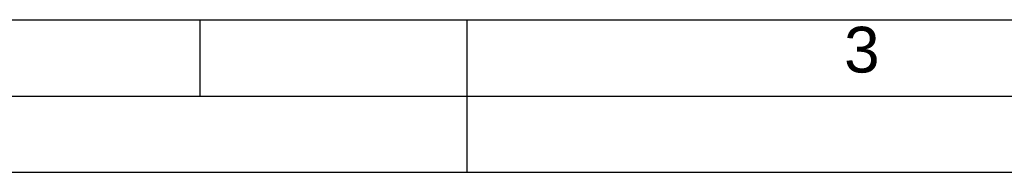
# Model space of a CAD drawing. Header units: millimetres. Extents: x 0 to 420, y 0 to 297.
# Tile 22 of 42: x 206 to 270, y 0 to 10. Entities that reach past the tile are written whole.
import ezdxf

# ---------------------------------------------------------------- set-up
doc = ezdxf.new("R2010")
doc.units = ezdxf.units.MM
doc.header["$LTSCALE"] = 23.1
doc.layers.get('0').update_dxf_attribs({"linetype": 'CONTINUOUS'})
doc.styles.add('TEXTSTYLE_2', font='arial.ttf')

msp = doc.modelspace()

# ---------------------------------------------------------------- linework, layer by layer
at = {"color": 7, "linetype": 'CONTINUOUS'}
for p, q in [((25, 10), (410, 10)), ((232.75, 0), (237.25, 0))]:
    msp.add_line(p, q, dxfattribs=at)
at = {"color": 2, "linetype": 'CONTINUOUS'}
for p, q in [((217.5, 5), (217.5, 10)), ((235, 0), (235, 10)), ((20, 5), (415, 5)), ((0, 0), (232.75, 0)), ((237.25, 0), (420, 0))]:
    msp.add_line(p, q, dxfattribs=at)

# ---------------------------------------------------------------- texts
at = {"color": 2, "linetype": 'CONTINUOUS', "insert": (259.729, 9.53753), "char_height": 3, "width": 2.330855, "attachment_point": 1, "line_spacing_factor": 0.9, "style": 'TEXTSTYLE_2'}
msp.add_mtext('3', dxfattribs=at)

doc.saveas('drawing.dxf')
